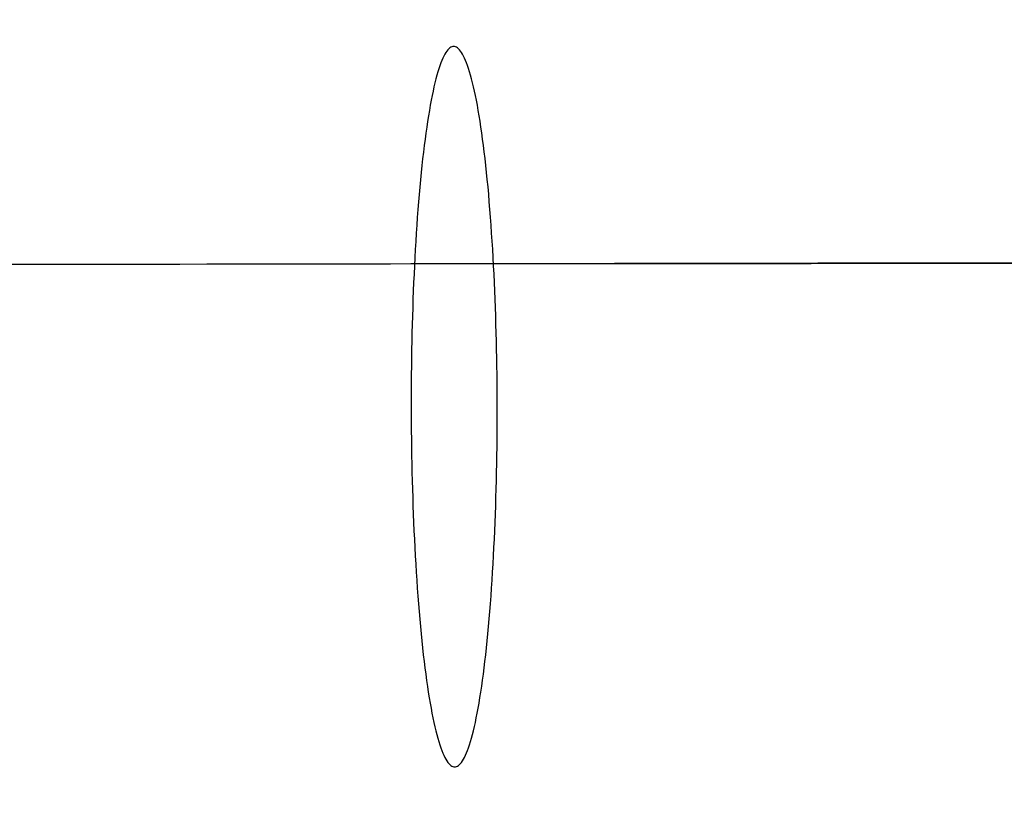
# Model space of a CAD drawing. Header units: millimetres. Extents: x -2852 to 102, y -106 to 97.
# Tile 184 of 256: x -1373 to -1354, y -12 to 3. Entities that reach past the tile are written whole.
import ezdxf

# ---------------------------------------------------------------- set-up
doc = ezdxf.new("R2010")
doc.units = ezdxf.units.MM
doc.header["$MEASUREMENT"] = 0
doc.layers.add('Predefinito', color=5, linetype='Continuous')

msp = doc.modelspace()

# ---------------------------------------------------------------- linework, layer by layer
at = {"layer": 'Predefinito', "extrusion": (-0.001367, 0.999999, 0)}
for points in [[(983.367, 1026.299), (1033.951, 933.904), (1051.093, 904.448), (1068.819, 875.343), (1088.349, 844.957), (1109.189, 814.542), (1120.088, 799.478), (1131.274, 784.626), (1142.741, 770.047), (1154.541, 755.736), (1166.545, 741.9), (1178.925, 728.401), (1191.433, 715.565), (1197.843, 709.301), (1204.361, 703.152), (1210.798, 697.297), (1217.344, 691.567), (1224.005, 685.97), (1230.784, 680.516), (1237.443, 675.397), (1244.219, 670.432), (1251.114, 665.636), (1258.13, 661.02), (1265.006, 656.757), (1271.998, 652.689), (1279.108, 648.829), (1286.336, 645.193), (1293.43, 641.909), (1300.63, 638.866), (1304.269, 637.439), (1307.932, 636.079), (1311.621, 634.787), (1315.334, 633.565), (1319.524, 632.282), (1323.741, 631.09), (1327.982, 629.991), (1332.246, 628.985), (1336.28, 628.121), (1340.331, 627.339), (1344.397, 626.637), (1348.476, 626.015), (1352.54, 625.477), (1356.612, 625.017), (1360.693, 624.634), (1364.78, 624.328), (1368.873, 624.098), (1372.969, 623.942), (1377.067, 623.861), (1381.166, 623.853), (1389.34, 624.051), (1397.501, 624.529), (1405.643, 625.279), (1413.756, 626.292), (1421.825, 627.558), (1429.852, 629.072), (1437.83, 630.826), (1445.754, 632.811), (1453.584, 635.012), (1461.349, 637.429), (1469.045, 640.057), (1476.669, 642.89), (1484.127, 645.886), (1491.506, 649.073), (1498.801, 652.448), (1506.009, 656.005), (1512.971, 659.66), (1519.841, 663.485), (1526.614, 667.477), (1533.286, 671.637), (1539.437, 675.681), (1545.49, 679.871), (1551.44, 684.206), (1557.281, 688.686), (1564.678, 694.709), (1571.871, 700.974), (1575.681, 704.469), (1579.427, 708.031), (1583.109, 711.66), (1586.726, 715.354), (1593.639, 722.79), (1600.298, 730.452), (1606.653, 738.254), (1612.769, 746.245), (1618.65, 754.398), (1624.315, 762.705), (1629.811, 771.198), (1635.117, 779.808), (1640.353, 788.694), (1645.432, 797.672), (1655.203, 815.841), (1710.52, 926.067), (1722.234, 947.605), (1734.908, 969.545), (1758.397, 1007.397), (1761.524, 1012.752), (1762.955, 1015.323), (1764.339, 1017.918), (1765.581, 1020.37), (1766.76, 1022.852), (1767.749, 1025.096), (1768.215, 1026.23), (1768.66, 1027.372)], [(983.367, 1026.299), (1033.951, 933.904), (1051.093, 904.448), (1068.819, 875.343), (1088.349, 844.957), (1109.189, 814.542), (1120.088, 799.478), (1131.274, 784.626), (1142.741, 770.047), (1154.541, 755.736), (1166.545, 741.9), (1178.925, 728.401), (1191.433, 715.565), (1197.843, 709.301), (1204.361, 703.152), (1210.798, 697.297), (1217.344, 691.567), (1224.005, 685.97), (1230.784, 680.516), (1237.443, 675.397), (1244.219, 670.432), (1251.114, 665.636), (1258.13, 661.02), (1265.006, 656.757), (1271.998, 652.689), (1279.108, 648.829), (1286.336, 645.193), (1293.43, 641.909), (1300.63, 638.866), (1304.269, 637.439), (1307.932, 636.079), (1311.621, 634.787), (1315.334, 633.565), (1319.524, 632.282), (1323.741, 631.09), (1327.982, 629.991), (1332.246, 628.985), (1336.28, 628.121), (1340.331, 627.339), (1344.397, 626.637), (1348.476, 626.015), (1352.54, 625.477), (1356.612, 625.017), (1360.693, 624.634), (1364.78, 624.328), (1368.873, 624.098), (1372.969, 623.942), (1377.067, 623.861), (1381.166, 623.853), (1389.34, 624.051), (1397.501, 624.529), (1405.643, 625.279), (1413.756, 626.292), (1421.825, 627.558), (1429.852, 629.072), (1437.83, 630.826), (1445.754, 632.811), (1453.584, 635.012), (1461.349, 637.429), (1469.045, 640.057), (1476.669, 642.89), (1484.127, 645.886), (1491.506, 649.073), (1498.801, 652.448), (1506.009, 656.005), (1512.971, 659.66), (1519.841, 663.485), (1526.614, 667.477), (1533.286, 671.637), (1539.437, 675.681), (1545.49, 679.871), (1551.44, 684.206), (1557.281, 688.686), (1564.678, 694.709), (1571.871, 700.974), (1575.681, 704.469), (1579.427, 708.031), (1583.109, 711.66), (1586.726, 715.354), (1593.639, 722.79), (1600.298, 730.452), (1606.653, 738.254), (1612.769, 746.245), (1618.65, 754.398), (1624.315, 762.705), (1629.811, 771.198), (1635.117, 779.808), (1640.353, 788.694), (1645.432, 797.672), (1655.203, 815.841), (1710.52, 926.067), (1722.234, 947.605), (1734.908, 969.545), (1758.397, 1007.397), (1761.524, 1012.752), (1762.955, 1015.323), (1764.339, 1017.918), (1765.581, 1020.37), (1766.76, 1022.852), (1767.749, 1025.096), (1768.215, 1026.23), (1768.66, 1027.372)], [(977.044, 1023.296), (1027.688, 930.777), (1044.889, 901.207), (1062.687, 871.968), (1082.309, 841.419), (1103.267, 810.81), (1114.235, 795.638), (1125.5, 780.669), (1137.055, 765.964), (1148.955, 751.517), (1161.072, 737.536), (1173.581, 723.881), (1186.234, 710.878), (1192.725, 704.526), (1199.33, 698.285), (1205.858, 692.338), (1212.502, 686.511), (1219.269, 680.815), (1226.162, 675.259), (1232.941, 670.037), (1239.845, 664.967), (1246.879, 660.062), (1254.046, 655.335), (1261.078, 650.963), (1268.239, 646.784), (1275.531, 642.812), (1282.954, 639.064), (1290.251, 635.672), (1297.669, 632.523), (1301.422, 631.044), (1305.203, 629.633), (1309.013, 628.291), (1312.852, 627.02), (1317.186, 625.684), (1321.548, 624.442), (1325.935, 623.297), (1330.343, 622.248), (1334.513, 621.348), (1338.7, 620.531), (1342.902, 619.798), (1347.115, 619.149), (1351.312, 618.586), (1355.516, 618.103), (1359.727, 617.701), (1363.944, 617.378), (1368.164, 617.134), (1372.387, 616.966), (1376.611, 616.876), (1380.834, 616.861), (1389.25, 617.052), (1397.648, 617.531), (1406.019, 618.289), (1414.355, 619.317), (1422.64, 620.606), (1430.877, 622.148), (1439.06, 623.935), (1447.182, 625.958), (1455.203, 628.202), (1463.155, 630.666), (1471.033, 633.345), (1478.834, 636.234), (1486.464, 639.288), (1494.011, 642.537), (1501.471, 645.977), (1508.841, 649.604), (1515.96, 653.33), (1522.985, 657.23), (1529.912, 661.303), (1536.736, 665.546), (1543.03, 669.674), (1549.225, 673.951), (1555.319, 678.379), (1561.304, 682.958), (1568.889, 689.117), (1576.266, 695.526), (1580.173, 699.1), (1584.015, 702.744), (1587.79, 706.456), (1591.499, 710.234), (1598.583, 717.834), (1605.402, 725.662), (1611.903, 733.624), (1618.152, 741.771), (1624.154, 750.073), (1629.926, 758.52), (1635.517, 767.144), (1640.906, 775.874), (1646.215, 784.869), (1651.356, 793.943), (1661.22, 812.264), (1716.516, 922.454), (1728.145, 943.855), (1740.711, 965.629), (1764.196, 1003.476), (1767.419, 1008.976), (1770.366, 1014.359), (1771.688, 1016.949), (1772.962, 1019.604), (1774.047, 1022.041), (1774.568, 1023.29), (1775.071, 1024.56)], [(977.044, 1023.296), (1027.688, 930.777), (1044.889, 901.207), (1062.687, 871.968), (1082.309, 841.419), (1103.267, 810.81), (1114.235, 795.638), (1125.5, 780.669), (1137.055, 765.964), (1148.955, 751.517), (1161.072, 737.536), (1173.581, 723.881), (1186.234, 710.878), (1192.725, 704.526), (1199.33, 698.285), (1205.858, 692.338), (1212.502, 686.511), (1219.269, 680.815), (1226.162, 675.259), (1232.941, 670.037), (1239.845, 664.967), (1246.879, 660.062), (1254.046, 655.335), (1261.078, 650.963), (1268.239, 646.784), (1275.531, 642.812), (1282.954, 639.064), (1290.251, 635.672), (1297.669, 632.523), (1301.422, 631.044), (1305.203, 629.633), (1309.013, 628.291), (1312.852, 627.02), (1317.186, 625.684), (1321.548, 624.442), (1325.935, 623.297), (1330.343, 622.248), (1334.513, 621.348), (1338.7, 620.531), (1342.902, 619.798), (1347.115, 619.149), (1351.312, 618.586), (1355.516, 618.103), (1359.727, 617.701), (1363.944, 617.378), (1368.164, 617.134), (1372.387, 616.966), (1376.611, 616.876), (1380.834, 616.861), (1389.25, 617.052), (1397.648, 617.531), (1406.019, 618.289), (1414.355, 619.317), (1422.64, 620.606), (1430.877, 622.148), (1439.06, 623.935), (1447.182, 625.958), (1455.203, 628.202), (1463.155, 630.666), (1471.033, 633.345), (1478.834, 636.234), (1486.464, 639.288), (1494.011, 642.537), (1501.471, 645.977), (1508.841, 649.604), (1515.96, 653.33), (1522.985, 657.23), (1529.912, 661.303), (1536.736, 665.546), (1543.03, 669.674), (1549.225, 673.951), (1555.319, 678.379), (1561.304, 682.958), (1568.889, 689.117), (1576.266, 695.526), (1580.173, 699.1), (1584.015, 702.744), (1587.79, 706.456), (1591.499, 710.234), (1598.583, 717.834), (1605.402, 725.662), (1611.903, 733.624), (1618.152, 741.771), (1624.154, 750.073), (1629.926, 758.52), (1635.517, 767.144), (1640.906, 775.874), (1646.215, 784.869), (1651.356, 793.943), (1661.22, 812.264), (1716.516, 922.454), (1728.145, 943.855), (1740.711, 965.629), (1764.196, 1003.476), (1767.419, 1008.976), (1770.366, 1014.359), (1771.688, 1016.949), (1772.962, 1019.604), (1774.047, 1022.041), (1774.568, 1023.29), (1775.071, 1024.56)], [(1768.786, 1027.529), (1768.345, 1026.387), (1767.872, 1025.227), (1766.829, 1022.851), (1765.669, 1020.407), (1764.401, 1017.901), (1763.035, 1015.338), (1761.581, 1012.724), (1758.447, 1007.359), (1730.929, 962.685), (1718.578, 940.88), (1707.13, 919.481), (1657.165, 819.479), (1647.371, 801.056), (1637.226, 783.218), (1631.965, 774.526), (1626.549, 765.991), (1620.956, 757.614), (1615.163, 749.4), (1609.147, 741.351), (1602.886, 733.471), (1596.358, 725.762), (1589.541, 718.229), (1582.411, 710.874), (1578.722, 707.264), (1574.947, 703.7), (1571.083, 700.182), (1567.126, 696.711), (1563.075, 693.287), (1558.926, 689.91), (1553.036, 685.329), (1546.963, 680.846), (1540.714, 676.472), (1534.296, 672.212), (1527.718, 668.076), (1520.987, 664.072), (1514.11, 660.207), (1507.096, 656.491), (1499.951, 652.931), (1492.685, 649.535), (1485.303, 646.311), (1477.814, 643.268), (1470.226, 640.414), (1462.546, 637.756), (1454.782, 635.304), (1446.942, 633.065), (1439.032, 631.047), (1431.062, 629.258), (1423.038, 627.707), (1414.968, 626.402), (1406.86, 625.351), (1398.721, 624.561), (1390.559, 624.042), (1382.383, 623.802), (1378.291, 623.788), (1374.198, 623.847), (1370.106, 623.98), (1366.014, 624.188), (1361.924, 624.471), (1357.837, 624.831), (1353.754, 625.268), (1349.676, 625.785), (1345.604, 626.381), (1341.538, 627.058), (1337.48, 627.816), (1333.431, 628.658), (1329.391, 629.583), (1325.362, 630.593), (1321.344, 631.69), (1317.339, 632.873), (1313.665, 634.039), (1310.002, 635.278), (1306.35, 636.59), (1302.711, 637.973), (1299.083, 639.427), (1295.468, 640.95), (1288.273, 644.199), (1281.128, 647.713), (1274.033, 651.484), (1266.99, 655.503), (1259.999, 659.761), (1253.062, 664.252), (1246.179, 668.966), (1239.352, 673.895), (1232.581, 679.031), (1225.868, 684.365), (1219.214, 689.89), (1212.619, 695.597), (1206.084, 701.478), (1199.611, 707.524), (1193.201, 713.727), (1180.572, 726.573), (1168.206, 739.949), (1156.11, 753.788), (1144.293, 768.025), (1132.762, 782.594), (1121.526, 797.427), (1110.593, 812.46), (1089.667, 842.859), (1070.048, 873.26), (1051.801, 903.136), (1034.991, 931.956), (983.404, 1026.1)], [(1768.786, 1027.529), (1768.345, 1026.387), (1767.872, 1025.227), (1766.829, 1022.851), (1765.669, 1020.407), (1764.401, 1017.901), (1763.035, 1015.338), (1761.581, 1012.724), (1758.447, 1007.359), (1730.929, 962.685), (1718.578, 940.88), (1707.13, 919.481), (1657.165, 819.479), (1647.371, 801.056), (1637.226, 783.218), (1631.965, 774.526), (1626.549, 765.991), (1620.956, 757.614), (1615.163, 749.4), (1609.147, 741.351), (1602.886, 733.471), (1596.358, 725.762), (1589.541, 718.229), (1582.411, 710.874), (1578.722, 707.264), (1574.947, 703.7), (1571.083, 700.182), (1567.126, 696.711), (1563.075, 693.287), (1558.926, 689.91), (1553.036, 685.329), (1546.963, 680.846), (1540.714, 676.472), (1534.296, 672.212), (1527.718, 668.076), (1520.987, 664.072), (1514.11, 660.207), (1507.096, 656.491), (1499.951, 652.931), (1492.685, 649.535), (1485.303, 646.311), (1477.814, 643.268), (1470.226, 640.414), (1462.546, 637.756), (1454.782, 635.304), (1446.942, 633.065), (1439.032, 631.047), (1431.062, 629.258), (1423.038, 627.707), (1414.968, 626.402), (1406.86, 625.351), (1398.721, 624.561), (1390.559, 624.042), (1382.383, 623.802), (1378.291, 623.788), (1374.198, 623.847), (1370.106, 623.98), (1366.014, 624.188), (1361.924, 624.471), (1357.837, 624.831), (1353.754, 625.268), (1349.676, 625.785), (1345.604, 626.381), (1341.538, 627.058), (1337.48, 627.816), (1333.431, 628.658), (1329.391, 629.583), (1325.362, 630.593), (1321.344, 631.69), (1317.339, 632.873), (1313.665, 634.039), (1310.002, 635.278), (1306.35, 636.59), (1302.711, 637.973), (1299.083, 639.427), (1295.468, 640.95), (1288.273, 644.199), (1281.128, 647.713), (1274.033, 651.484), (1266.99, 655.503), (1259.999, 659.761), (1253.062, 664.252), (1246.179, 668.966), (1239.352, 673.895), (1232.581, 679.031), (1225.868, 684.365), (1219.214, 689.89), (1212.619, 695.597), (1206.084, 701.478), (1199.611, 707.524), (1193.201, 713.727), (1180.572, 726.573), (1168.206, 739.949), (1156.11, 753.788), (1144.293, 768.025), (1132.762, 782.594), (1121.526, 797.427), (1110.593, 812.46), (1089.667, 842.859), (1070.048, 873.26), (1051.801, 903.136), (1034.991, 931.956), (983.404, 1026.1)], [(989.691, 1029.301), (1040.214, 937.031), (1057.297, 907.69), (1074.952, 878.718), (1094.389, 848.496), (1115.111, 818.274), (1125.94, 803.318), (1137.048, 788.583), (1148.428, 774.129), (1160.127, 759.954), (1172.018, 746.264), (1184.269, 732.922), (1196.632, 720.252), (1202.961, 714.077), (1209.392, 708.019), (1215.738, 702.257), (1222.186, 696.622), (1228.741, 691.124), (1235.405, 685.773), (1241.945, 680.757), (1248.592, 675.898), (1255.348, 671.21), (1262.214, 666.705), (1268.933, 662.552), (1275.757, 658.594), (1282.686, 654.846), (1289.718, 651.322), (1296.609, 648.146), (1303.592, 645.208), (1307.116, 643.834), (1310.662, 642.525), (1314.229, 641.283), (1317.816, 640.11), (1321.862, 638.88), (1325.934, 637.738), (1330.029, 636.685), (1334.148, 635.721), (1338.046, 634.895), (1341.961, 634.146), (1345.892, 633.475), (1349.837, 632.882), (1353.768, 632.369), (1357.709, 631.931), (1361.659, 631.567), (1365.616, 631.278), (1369.581, 631.062), (1373.55, 630.918), (1377.523, 630.846), (1381.498, 630.845), (1389.429, 631.051), (1397.355, 631.528), (1405.267, 632.269), (1413.157, 633.266), (1421.01, 634.511), (1428.826, 635.997), (1436.601, 637.717), (1444.327, 639.664), (1451.964, 641.822), (1459.543, 644.192), (1467.057, 646.769), (1474.503, 649.547), (1481.79, 652.485), (1489.001, 655.61), (1496.131, 658.918), (1503.177, 662.407), (1509.982, 665.99), (1516.697, 669.739), (1523.317, 673.652), (1529.836, 677.728), (1535.844, 681.689), (1541.754, 685.791), (1547.561, 690.033), (1553.257, 694.414), (1560.467, 700.301), (1567.476, 706.423), (1571.188, 709.837), (1574.839, 713.318), (1578.427, 716.865), (1581.953, 720.475), (1588.695, 727.746), (1595.195, 735.243), (1601.403, 742.884), (1607.385, 750.719), (1613.146, 758.723), (1618.704, 766.89), (1624.104, 775.252), (1629.327, 783.742), (1634.49, 792.519), (1639.508, 801.401), (1649.186, 819.418), (1704.525, 929.679), (1716.324, 951.356), (1729.106, 973.46), (1752.598, 1011.318), (1755.63, 1016.527), (1757, 1019.002), (1758.311, 1021.478), (1759.473, 1023.791), (1760.559, 1026.099), (1761.45, 1028.15), (1761.862, 1029.17), (1762.25, 1030.183)], [(989.691, 1029.301), (1040.214, 937.031), (1057.297, 907.69), (1074.952, 878.718), (1094.389, 848.496), (1115.111, 818.274), (1125.94, 803.318), (1137.048, 788.583), (1148.428, 774.129), (1160.127, 759.954), (1172.018, 746.264), (1184.269, 732.922), (1196.632, 720.252), (1202.961, 714.077), (1209.392, 708.019), (1215.738, 702.257), (1222.186, 696.622), (1228.741, 691.124), (1235.405, 685.773), (1241.945, 680.757), (1248.592, 675.898), (1255.348, 671.21), (1262.214, 666.705), (1268.933, 662.552), (1275.757, 658.594), (1282.686, 654.846), (1289.718, 651.322), (1296.609, 648.146), (1303.592, 645.208), (1307.116, 643.834), (1310.662, 642.525), (1314.229, 641.283), (1317.816, 640.11), (1321.862, 638.88), (1325.934, 637.738), (1330.029, 636.685), (1334.148, 635.721), (1338.046, 634.895), (1341.961, 634.146), (1345.892, 633.475), (1349.837, 632.882), (1353.768, 632.369), (1357.709, 631.931), (1361.659, 631.567), (1365.616, 631.278), (1369.581, 631.062), (1373.55, 630.918), (1377.523, 630.846), (1381.498, 630.845), (1389.429, 631.051), (1397.355, 631.528), (1405.267, 632.269), (1413.157, 633.266), (1421.01, 634.511), (1428.826, 635.997), (1436.601, 637.717), (1444.327, 639.664), (1451.964, 641.822), (1459.543, 644.192), (1467.057, 646.769), (1474.503, 649.547), (1481.79, 652.485), (1489.001, 655.61), (1496.131, 658.918), (1503.177, 662.407), (1509.982, 665.99), (1516.697, 669.739), (1523.317, 673.652), (1529.836, 677.728), (1535.844, 681.689), (1541.754, 685.791), (1547.561, 690.033), (1553.257, 694.414), (1560.467, 700.301), (1567.476, 706.423), (1571.188, 709.837), (1574.839, 713.318), (1578.427, 716.865), (1581.953, 720.475), (1588.695, 727.746), (1595.195, 735.243), (1601.403, 742.884), (1607.385, 750.719), (1613.146, 758.723), (1618.704, 766.89), (1624.104, 775.252), (1629.327, 783.742), (1634.49, 792.519), (1639.508, 801.401), (1649.186, 819.418), (1704.525, 929.679), (1716.324, 951.356), (1729.106, 973.46), (1752.598, 1011.318), (1755.63, 1016.527), (1757, 1019.002), (1758.311, 1021.478), (1759.473, 1023.791), (1760.559, 1026.099), (1761.45, 1028.15), (1761.862, 1029.17), (1762.25, 1030.183)], [(983.367, 1026.299), (1033.951, 933.904), (1051.093, 904.448), (1068.819, 875.343), (1088.349, 844.957), (1109.189, 814.542), (1120.088, 799.478), (1131.274, 784.626), (1142.741, 770.047), (1154.541, 755.736), (1166.545, 741.9), (1178.925, 728.401), (1191.433, 715.565), (1197.843, 709.301), (1204.361, 703.152), (1210.798, 697.297), (1217.344, 691.567), (1224.005, 685.97), (1230.784, 680.516), (1237.443, 675.397), (1244.219, 670.432), (1251.114, 665.636), (1258.13, 661.02), (1265.006, 656.757), (1271.998, 652.689), (1279.108, 648.829), (1286.336, 645.193), (1293.43, 641.909), (1300.63, 638.866), (1304.269, 637.439), (1307.932, 636.079), (1311.621, 634.787), (1315.334, 633.565), (1319.524, 632.282), (1323.741, 631.09), (1327.982, 629.991), (1332.246, 628.985), (1336.28, 628.121), (1340.331, 627.339), (1344.397, 626.637), (1348.476, 626.015), (1352.54, 625.477), (1356.612, 625.017), (1360.693, 624.634), (1364.78, 624.328), (1368.873, 624.098), (1372.969, 623.942), (1377.067, 623.861), (1381.166, 623.853), (1389.34, 624.051), (1397.501, 624.529), (1405.643, 625.279), (1413.756, 626.292), (1421.825, 627.558), (1429.852, 629.072), (1437.83, 630.826), (1445.754, 632.811), (1453.584, 635.012), (1461.349, 637.429), (1469.045, 640.057), (1476.669, 642.89), (1484.127, 645.886), (1491.506, 649.073), (1498.801, 652.448), (1506.009, 656.005), (1512.971, 659.66), (1519.841, 663.485), (1526.614, 667.477), (1533.286, 671.637), (1539.437, 675.681), (1545.49, 679.871), (1551.44, 684.206), (1557.281, 688.686), (1564.678, 694.709), (1571.871, 700.974), (1575.681, 704.469), (1579.427, 708.031), (1583.109, 711.66), (1586.726, 715.354), (1593.639, 722.79), (1600.298, 730.452), (1606.653, 738.254), (1612.769, 746.245), (1618.65, 754.398), (1624.315, 762.705), (1629.811, 771.198), (1635.117, 779.808), (1640.353, 788.694), (1645.432, 797.672), (1655.203, 815.841), (1710.52, 926.067), (1722.234, 947.605), (1734.908, 969.545), (1758.397, 1007.397), (1761.524, 1012.752), (1762.955, 1015.323), (1764.339, 1017.918), (1765.581, 1020.37), (1766.76, 1022.852), (1767.749, 1025.096), (1768.215, 1026.23), (1768.66, 1027.372)], [(983.367, 1026.299), (1033.951, 933.904), (1051.093, 904.448), (1068.819, 875.343), (1088.349, 844.957), (1109.189, 814.542), (1120.088, 799.478), (1131.274, 784.626), (1142.741, 770.047), (1154.541, 755.736), (1166.545, 741.9), (1178.925, 728.401), (1191.433, 715.565), (1197.843, 709.301), (1204.361, 703.152), (1210.798, 697.297), (1217.344, 691.567), (1224.005, 685.97), (1230.784, 680.516), (1237.443, 675.397), (1244.219, 670.432), (1251.114, 665.636), (1258.13, 661.02), (1265.006, 656.757), (1271.998, 652.689), (1279.108, 648.829), (1286.336, 645.193), (1293.43, 641.909), (1300.63, 638.866), (1304.269, 637.439), (1307.932, 636.079), (1311.621, 634.787), (1315.334, 633.565), (1319.524, 632.282), (1323.741, 631.09), (1327.982, 629.991), (1332.246, 628.985), (1336.28, 628.121), (1340.331, 627.339), (1344.397, 626.637), (1348.476, 626.015), (1352.54, 625.477), (1356.612, 625.017), (1360.693, 624.634), (1364.78, 624.328), (1368.873, 624.098), (1372.969, 623.942), (1377.067, 623.861), (1381.166, 623.853), (1389.34, 624.051), (1397.501, 624.529), (1405.643, 625.279), (1413.756, 626.292), (1421.825, 627.558), (1429.852, 629.072), (1437.83, 630.826), (1445.754, 632.811), (1453.584, 635.012), (1461.349, 637.429), (1469.045, 640.057), (1476.669, 642.89), (1484.127, 645.886), (1491.506, 649.073), (1498.801, 652.448), (1506.009, 656.005), (1512.971, 659.66), (1519.841, 663.485), (1526.614, 667.477), (1533.286, 671.637), (1539.437, 675.681), (1545.49, 679.871), (1551.44, 684.206), (1557.281, 688.686), (1564.678, 694.709), (1571.871, 700.974), (1575.681, 704.469), (1579.427, 708.031), (1583.109, 711.66), (1586.726, 715.354), (1593.639, 722.79), (1600.298, 730.452), (1606.653, 738.254), (1612.769, 746.245), (1618.65, 754.398), (1624.315, 762.705), (1629.811, 771.198), (1635.117, 779.808), (1640.353, 788.694), (1645.432, 797.672), (1655.203, 815.841), (1710.52, 926.067), (1722.234, 947.605), (1734.908, 969.545), (1758.397, 1007.397), (1761.524, 1012.752), (1762.955, 1015.323), (1764.339, 1017.918), (1765.581, 1020.37), (1766.76, 1022.852), (1767.749, 1025.096), (1768.215, 1026.23), (1768.66, 1027.372)]]:
    msp.add_lwpolyline(points, dxfattribs=at)
at = {"layer": 'Predefinito'}
msp.add_polyline3d([(-1363.939, -4.641, 617.378), (-1363.939, -4.486, 617.38), (-1363.94, -4.329, 617.385), (-1363.941, -4.171, 617.394), (-1363.943, -4.012, 617.406), (-1363.945, -3.852, 617.422), (-1363.948, -3.692, 617.442), (-1363.951, -3.53, 617.466), (-1363.955, -3.368, 617.494), (-1363.959, -3.205, 617.526), (-1363.963, -3.042, 617.562), (-1363.968, -2.879, 617.602), (-1363.974, -2.715, 617.646), (-1363.98, -2.552, 617.695), (-1363.986, -2.389, 617.748), (-1363.993, -2.227, 617.805), (-1364.001, -2.065, 617.866), (-1364.009, -1.904, 617.932), (-1364.018, -1.743, 618.002), (-1364.027, -1.584, 618.076), (-1364.037, -1.426, 618.154), (-1364.047, -1.27, 618.237), (-1364.058, -1.115, 618.324), (-1364.069, -0.962, 618.416), (-1364.08, -0.811, 618.511), (-1364.093, -0.662, 618.61), (-1364.105, -0.515, 618.714), (-1364.118, -0.371, 618.821), (-1364.132, -0.23, 618.932), (-1364.146, -0.091, 619.047), (-1364.16, 0.045, 619.166), (-1364.175, 0.178, 619.288), (-1364.191, 0.308, 619.414), (-1364.206, 0.434, 619.543), (-1364.222, 0.557, 619.675), (-1364.239, 0.677, 619.81), (-1364.255, 0.793, 619.947), (-1364.272, 0.905, 620.088), (-1364.29, 1.013, 620.231), (-1364.308, 1.117, 620.377), (-1364.325, 1.217, 620.525), (-1364.344, 1.313, 620.675), (-1364.362, 1.405, 620.827), (-1364.381, 1.493, 620.981), (-1364.4, 1.576, 621.136), (-1364.418, 1.655, 621.293), (-1364.438, 1.73, 621.451), (-1364.457, 1.8, 621.61), (-1364.476, 1.866, 621.77), (-1364.496, 1.928, 621.93), (-1364.515, 1.986, 622.092), (-1364.535, 2.039, 622.254), (-1364.554, 2.088, 622.416), (-1364.574, 2.132, 622.578), (-1364.593, 2.172, 622.74), (-1364.613, 2.209, 622.902), (-1364.632, 2.241, 623.063), (-1364.652, 2.269, 623.224), (-1364.671, 2.293, 623.385), (-1364.69, 2.313, 623.545), (-1364.709, 2.329, 623.703), (-1364.729, 2.342, 623.861), (-1364.747, 2.351, 624.018), (-1364.766, 2.356, 624.174), (-1364.785, 2.357, 624.328), (-1364.803, 2.356, 624.482), (-1364.822, 2.35, 624.638), (-1364.841, 2.342, 624.795), (-1364.86, 2.329, 624.952), (-1364.879, 2.313, 625.111), (-1364.898, 2.293, 625.271), (-1364.917, 2.268, 625.431), (-1364.937, 2.24, 625.593), (-1364.956, 2.208, 625.754), (-1364.976, 2.172, 625.916), (-1364.995, 2.132, 626.078), (-1365.014, 2.087, 626.24), (-1365.034, 2.038, 626.402), (-1365.053, 1.985, 626.564), (-1365.073, 1.927, 626.725), (-1365.092, 1.866, 626.886), (-1365.111, 1.799, 627.046), (-1365.13, 1.729, 627.205), (-1365.149, 1.654, 627.363), (-1365.168, 1.575, 627.52), (-1365.186, 1.491, 627.675), (-1365.205, 1.404, 627.829), (-1365.223, 1.312, 627.981), (-1365.241, 1.216, 628.131), (-1365.258, 1.116, 628.279), (-1365.276, 1.011, 628.425), (-1365.293, 0.903, 628.568), (-1365.31, 0.791, 628.708), (-1365.326, 0.675, 628.846), (-1365.342, 0.556, 628.981), (-1365.358, 0.433, 629.113), (-1365.373, 0.306, 629.242), (-1365.388, 0.177, 629.368), (-1365.403, 0.044, 629.49), (-1365.417, -0.092, 629.609), (-1365.43, -0.231, 629.723), (-1365.444, -0.373, 629.835), (-1365.456, -0.517, 629.942), (-1365.469, -0.664, 630.046), (-1365.48, -0.813, 630.145), (-1365.492, -0.964, 630.24), (-1365.502, -1.117, 630.332), (-1365.513, -1.272, 630.419), (-1365.522, -1.429, 630.501), (-1365.532, -1.586, 630.58), (-1365.54, -1.746, 630.654), (-1365.549, -1.906, 630.724), (-1365.556, -2.067, 630.79), (-1365.563, -2.229, 630.851), (-1365.57, -2.391, 630.908), (-1365.576, -2.554, 630.961), (-1365.582, -2.718, 631.01), (-1365.587, -2.881, 631.054), (-1365.591, -3.044, 631.094), (-1365.596, -3.207, 631.13), (-1365.599, -3.37, 631.162), (-1365.602, -3.532, 631.19), (-1365.605, -3.694, 631.214), (-1365.607, -3.855, 631.234), (-1365.609, -4.015, 631.25), (-1365.61, -4.174, 631.262), (-1365.611, -4.332, 631.271), (-1365.611, -4.488, 631.276), (-1365.611, -4.644, 631.278), (-1365.611, -4.799, 631.276), (-1365.61, -4.956, 631.271), (-1365.609, -5.114, 631.262), (-1365.607, -5.273, 631.25), (-1365.605, -5.433, 631.234), (-1365.602, -5.594, 631.214), (-1365.599, -5.755, 631.19), (-1365.596, -5.917, 631.162), (-1365.592, -6.08, 631.13), (-1365.587, -6.243, 631.094), (-1365.582, -6.406, 631.054), (-1365.576, -6.57, 631.01), (-1365.57, -6.733, 630.961), (-1365.564, -6.896, 630.908), (-1365.557, -7.058, 630.851), (-1365.549, -7.22, 630.79), (-1365.541, -7.381, 630.724), (-1365.532, -7.542, 630.654), (-1365.523, -7.701, 630.58), (-1365.514, -7.859, 630.501), (-1365.503, -8.015, 630.419), (-1365.493, -8.17, 630.332), (-1365.482, -8.323, 630.24), (-1365.47, -8.474, 630.145), (-1365.458, -8.623, 630.046), (-1365.445, -8.77, 629.942), (-1365.432, -8.914, 629.835), (-1365.418, -9.056, 629.723), (-1365.404, -9.194, 629.609), (-1365.39, -9.33, 629.49), (-1365.375, -9.463, 629.368), (-1365.36, -9.593, 629.242), (-1365.344, -9.72, 629.113), (-1365.328, -9.843, 628.981), (-1365.312, -9.962, 628.846), (-1365.295, -10.078, 628.708), (-1365.278, -10.19, 628.568), (-1365.26, -10.298, 628.425), (-1365.243, -10.402, 628.279), (-1365.225, -10.502, 628.131), (-1365.207, -10.598, 627.981), (-1365.188, -10.69, 627.829), (-1365.17, -10.778, 627.675), (-1365.151, -10.861, 627.52), (-1365.132, -10.94, 627.363), (-1365.113, -11.015, 627.205), (-1365.093, -11.085, 627.046), (-1365.074, -11.151, 626.886), (-1365.055, -11.213, 626.725), (-1365.035, -11.271, 626.564), (-1365.016, -11.324, 626.402), (-1364.996, -11.373, 626.24), (-1364.976, -11.417, 626.078), (-1364.957, -11.458, 625.916), (-1364.937, -11.494, 625.754), (-1364.918, -11.526, 625.593), (-1364.898, -11.554, 625.431), (-1364.879, -11.578, 625.271), (-1364.86, -11.598, 625.111), (-1364.841, -11.614, 624.952), (-1364.822, -11.627, 624.795), (-1364.803, -11.636, 624.638), (-1364.784, -11.641, 624.482), (-1364.766, -11.643, 624.328), (-1364.747, -11.641, 624.174), (-1364.728, -11.636, 624.018), (-1364.709, -11.627, 623.861), (-1364.69, -11.614, 623.703), (-1364.671, -11.598, 623.545), (-1364.652, -11.578, 623.385), (-1364.633, -11.554, 623.224), (-1364.614, -11.525, 623.063), (-1364.594, -11.493, 622.902), (-1364.575, -11.457, 622.74), (-1364.555, -11.417, 622.578), (-1364.536, -11.372, 622.416), (-1364.516, -11.323, 622.254), (-1364.497, -11.27, 622.092), (-1364.478, -11.212, 621.93), (-1364.458, -11.151, 621.77), (-1364.439, -11.084, 621.61), (-1364.42, -11.014, 621.451), (-1364.401, -10.939, 621.293), (-1364.383, -10.86, 621.136), (-1364.364, -10.777, 620.981), (-1364.346, -10.689, 620.827), (-1364.327, -10.597, 620.675), (-1364.309, -10.501, 620.525), (-1364.292, -10.401, 620.377), (-1364.274, -10.297, 620.231), (-1364.257, -10.188, 620.088), (-1364.241, -10.076, 619.947), (-1364.224, -9.96, 619.81), (-1364.208, -9.841, 619.675), (-1364.192, -9.718, 619.543), (-1364.177, -9.591, 619.414), (-1364.162, -9.462, 619.288), (-1364.148, -9.329, 619.166), (-1364.133, -9.193, 619.047), (-1364.12, -9.054, 618.932), (-1364.107, -8.912, 618.821), (-1364.094, -8.768, 618.714), (-1364.082, -8.621, 618.61), (-1364.07, -8.472, 618.511), (-1364.059, -8.321, 618.416), (-1364.048, -8.168, 618.324), (-1364.038, -8.013, 618.237), (-1364.028, -7.857, 618.154), (-1364.019, -7.699, 618.076), (-1364.01, -7.54, 618.002), (-1364.002, -7.379, 617.932), (-1363.994, -7.218, 617.866), (-1363.987, -7.056, 617.805), (-1363.98, -6.894, 617.748), (-1363.974, -6.731, 617.695), (-1363.968, -6.568, 617.646), (-1363.963, -6.404, 617.602), (-1363.959, -6.241, 617.562), (-1363.955, -6.078, 617.526), (-1363.951, -5.915, 617.494), (-1363.948, -5.753, 617.466), (-1363.945, -5.591, 617.442), (-1363.943, -5.43, 617.422), (-1363.941, -5.27, 617.406), (-1363.94, -5.111, 617.394), (-1363.939, -4.953, 617.385), (-1363.939, -4.797, 617.38), (-1363.939, -4.641, 617.378)], dxfattribs=at)
msp.add_polyline3d([(-1363.939, -4.641, 617.378), (-1363.939, -4.486, 617.38), (-1363.94, -4.329, 617.385), (-1363.941, -4.171, 617.394), (-1363.943, -4.012, 617.406), (-1363.945, -3.852, 617.422), (-1363.948, -3.692, 617.442), (-1363.951, -3.53, 617.466), (-1363.955, -3.368, 617.494), (-1363.959, -3.205, 617.526), (-1363.963, -3.042, 617.562), (-1363.968, -2.879, 617.602), (-1363.974, -2.715, 617.646), (-1363.98, -2.552, 617.695), (-1363.986, -2.389, 617.748), (-1363.993, -2.227, 617.805), (-1364.001, -2.065, 617.866), (-1364.009, -1.904, 617.932), (-1364.018, -1.743, 618.002), (-1364.027, -1.584, 618.076), (-1364.037, -1.426, 618.154), (-1364.047, -1.27, 618.237), (-1364.058, -1.115, 618.324), (-1364.069, -0.962, 618.416), (-1364.08, -0.811, 618.511), (-1364.093, -0.662, 618.61), (-1364.105, -0.515, 618.714), (-1364.118, -0.371, 618.821), (-1364.132, -0.23, 618.932), (-1364.146, -0.091, 619.047), (-1364.16, 0.045, 619.166), (-1364.175, 0.178, 619.288), (-1364.191, 0.308, 619.414), (-1364.206, 0.434, 619.543), (-1364.222, 0.557, 619.675), (-1364.239, 0.677, 619.81), (-1364.255, 0.793, 619.947), (-1364.272, 0.905, 620.088), (-1364.29, 1.013, 620.231), (-1364.308, 1.117, 620.377), (-1364.325, 1.217, 620.525), (-1364.344, 1.313, 620.675), (-1364.362, 1.405, 620.827), (-1364.381, 1.493, 620.981), (-1364.4, 1.576, 621.136), (-1364.418, 1.655, 621.293), (-1364.438, 1.73, 621.451), (-1364.457, 1.8, 621.61), (-1364.476, 1.866, 621.77), (-1364.496, 1.928, 621.93), (-1364.515, 1.986, 622.092), (-1364.535, 2.039, 622.254), (-1364.554, 2.088, 622.416), (-1364.574, 2.132, 622.578), (-1364.593, 2.172, 622.74), (-1364.613, 2.209, 622.902), (-1364.632, 2.241, 623.063), (-1364.652, 2.269, 623.224), (-1364.671, 2.293, 623.385), (-1364.69, 2.313, 623.545), (-1364.709, 2.329, 623.703), (-1364.729, 2.342, 623.861), (-1364.747, 2.351, 624.018), (-1364.766, 2.356, 624.174), (-1364.785, 2.357, 624.328), (-1364.803, 2.356, 624.482), (-1364.822, 2.35, 624.638), (-1364.841, 2.342, 624.795), (-1364.86, 2.329, 624.952), (-1364.879, 2.313, 625.111), (-1364.898, 2.293, 625.271), (-1364.917, 2.268, 625.431), (-1364.937, 2.24, 625.593), (-1364.956, 2.208, 625.754), (-1364.976, 2.172, 625.916), (-1364.995, 2.132, 626.078), (-1365.014, 2.087, 626.24), (-1365.034, 2.038, 626.402), (-1365.053, 1.985, 626.564), (-1365.073, 1.927, 626.725), (-1365.092, 1.866, 626.886), (-1365.111, 1.799, 627.046), (-1365.13, 1.729, 627.205), (-1365.149, 1.654, 627.363), (-1365.168, 1.575, 627.52), (-1365.186, 1.491, 627.675), (-1365.205, 1.404, 627.829), (-1365.223, 1.312, 627.981), (-1365.241, 1.216, 628.131), (-1365.258, 1.116, 628.279), (-1365.276, 1.011, 628.425), (-1365.293, 0.903, 628.568), (-1365.31, 0.791, 628.708), (-1365.326, 0.675, 628.846), (-1365.342, 0.556, 628.981), (-1365.358, 0.433, 629.113), (-1365.373, 0.306, 629.242), (-1365.388, 0.177, 629.368), (-1365.403, 0.044, 629.49), (-1365.417, -0.092, 629.609), (-1365.43, -0.231, 629.723), (-1365.444, -0.373, 629.835), (-1365.456, -0.517, 629.942), (-1365.469, -0.664, 630.046), (-1365.48, -0.813, 630.145), (-1365.492, -0.964, 630.24), (-1365.502, -1.117, 630.332), (-1365.513, -1.272, 630.419), (-1365.522, -1.429, 630.501), (-1365.532, -1.586, 630.58), (-1365.54, -1.746, 630.654), (-1365.549, -1.906, 630.724), (-1365.556, -2.067, 630.79), (-1365.563, -2.229, 630.851), (-1365.57, -2.391, 630.908), (-1365.576, -2.554, 630.961), (-1365.582, -2.718, 631.01), (-1365.587, -2.881, 631.054), (-1365.591, -3.044, 631.094), (-1365.596, -3.207, 631.13), (-1365.599, -3.37, 631.162), (-1365.602, -3.532, 631.19), (-1365.605, -3.694, 631.214), (-1365.607, -3.855, 631.234), (-1365.609, -4.015, 631.25), (-1365.61, -4.174, 631.262), (-1365.611, -4.332, 631.271), (-1365.611, -4.488, 631.276), (-1365.611, -4.644, 631.278), (-1365.611, -4.799, 631.276), (-1365.61, -4.956, 631.271), (-1365.609, -5.114, 631.262), (-1365.607, -5.273, 631.25), (-1365.605, -5.433, 631.234), (-1365.602, -5.594, 631.214), (-1365.599, -5.755, 631.19), (-1365.596, -5.917, 631.162), (-1365.592, -6.08, 631.13), (-1365.587, -6.243, 631.094), (-1365.582, -6.406, 631.054), (-1365.576, -6.57, 631.01), (-1365.57, -6.733, 630.961), (-1365.564, -6.896, 630.908), (-1365.557, -7.058, 630.851), (-1365.549, -7.22, 630.79), (-1365.541, -7.381, 630.724), (-1365.532, -7.542, 630.654), (-1365.523, -7.701, 630.58), (-1365.514, -7.859, 630.501), (-1365.503, -8.015, 630.419), (-1365.493, -8.17, 630.332), (-1365.482, -8.323, 630.24), (-1365.47, -8.474, 630.145), (-1365.458, -8.623, 630.046), (-1365.445, -8.77, 629.942), (-1365.432, -8.914, 629.835), (-1365.418, -9.056, 629.723), (-1365.404, -9.194, 629.609), (-1365.39, -9.33, 629.49), (-1365.375, -9.463, 629.368), (-1365.36, -9.593, 629.242), (-1365.344, -9.72, 629.113), (-1365.328, -9.843, 628.981), (-1365.312, -9.962, 628.846), (-1365.295, -10.078, 628.708), (-1365.278, -10.19, 628.568), (-1365.26, -10.298, 628.425), (-1365.243, -10.402, 628.279), (-1365.225, -10.502, 628.131), (-1365.207, -10.598, 627.981), (-1365.188, -10.69, 627.829), (-1365.17, -10.778, 627.675), (-1365.151, -10.861, 627.52), (-1365.132, -10.94, 627.363), (-1365.113, -11.015, 627.205), (-1365.093, -11.085, 627.046), (-1365.074, -11.151, 626.886), (-1365.055, -11.213, 626.725), (-1365.035, -11.271, 626.564), (-1365.016, -11.324, 626.402), (-1364.996, -11.373, 626.24), (-1364.976, -11.417, 626.078), (-1364.957, -11.458, 625.916), (-1364.937, -11.494, 625.754), (-1364.918, -11.526, 625.593), (-1364.898, -11.554, 625.431), (-1364.879, -11.578, 625.271), (-1364.86, -11.598, 625.111), (-1364.841, -11.614, 624.952), (-1364.822, -11.627, 624.795), (-1364.803, -11.636, 624.638), (-1364.784, -11.641, 624.482), (-1364.766, -11.643, 624.328), (-1364.747, -11.641, 624.174), (-1364.728, -11.636, 624.018), (-1364.709, -11.627, 623.861), (-1364.69, -11.614, 623.703), (-1364.671, -11.598, 623.545), (-1364.652, -11.578, 623.385), (-1364.633, -11.554, 623.224), (-1364.614, -11.525, 623.063), (-1364.594, -11.493, 622.902), (-1364.575, -11.457, 622.74), (-1364.555, -11.417, 622.578), (-1364.536, -11.372, 622.416), (-1364.516, -11.323, 622.254), (-1364.497, -11.27, 622.092), (-1364.478, -11.212, 621.93), (-1364.458, -11.151, 621.77), (-1364.439, -11.084, 621.61), (-1364.42, -11.014, 621.451), (-1364.401, -10.939, 621.293), (-1364.383, -10.86, 621.136), (-1364.364, -10.777, 620.981), (-1364.346, -10.689, 620.827), (-1364.327, -10.597, 620.675), (-1364.309, -10.501, 620.525), (-1364.292, -10.401, 620.377), (-1364.274, -10.297, 620.231), (-1364.257, -10.188, 620.088), (-1364.241, -10.076, 619.947), (-1364.224, -9.96, 619.81), (-1364.208, -9.841, 619.675), (-1364.192, -9.718, 619.543), (-1364.177, -9.591, 619.414), (-1364.162, -9.462, 619.288), (-1364.148, -9.329, 619.166), (-1364.133, -9.193, 619.047), (-1364.12, -9.054, 618.932), (-1364.107, -8.912, 618.821), (-1364.094, -8.768, 618.714), (-1364.082, -8.621, 618.61), (-1364.07, -8.472, 618.511), (-1364.059, -8.321, 618.416), (-1364.048, -8.168, 618.324), (-1364.038, -8.013, 618.237), (-1364.028, -7.857, 618.154), (-1364.019, -7.699, 618.076), (-1364.01, -7.54, 618.002), (-1364.002, -7.379, 617.932), (-1363.994, -7.218, 617.866), (-1363.987, -7.056, 617.805), (-1363.98, -6.894, 617.748), (-1363.974, -6.731, 617.695), (-1363.968, -6.568, 617.646), (-1363.963, -6.404, 617.602), (-1363.959, -6.241, 617.562), (-1363.955, -6.078, 617.526), (-1363.951, -5.915, 617.494), (-1363.948, -5.753, 617.466), (-1363.945, -5.591, 617.442), (-1363.943, -5.43, 617.422), (-1363.941, -5.27, 617.406), (-1363.94, -5.111, 617.394), (-1363.939, -4.953, 617.385), (-1363.939, -4.797, 617.38), (-1363.939, -4.641, 617.378)], dxfattribs=at)

doc.saveas('drawing.dxf')
